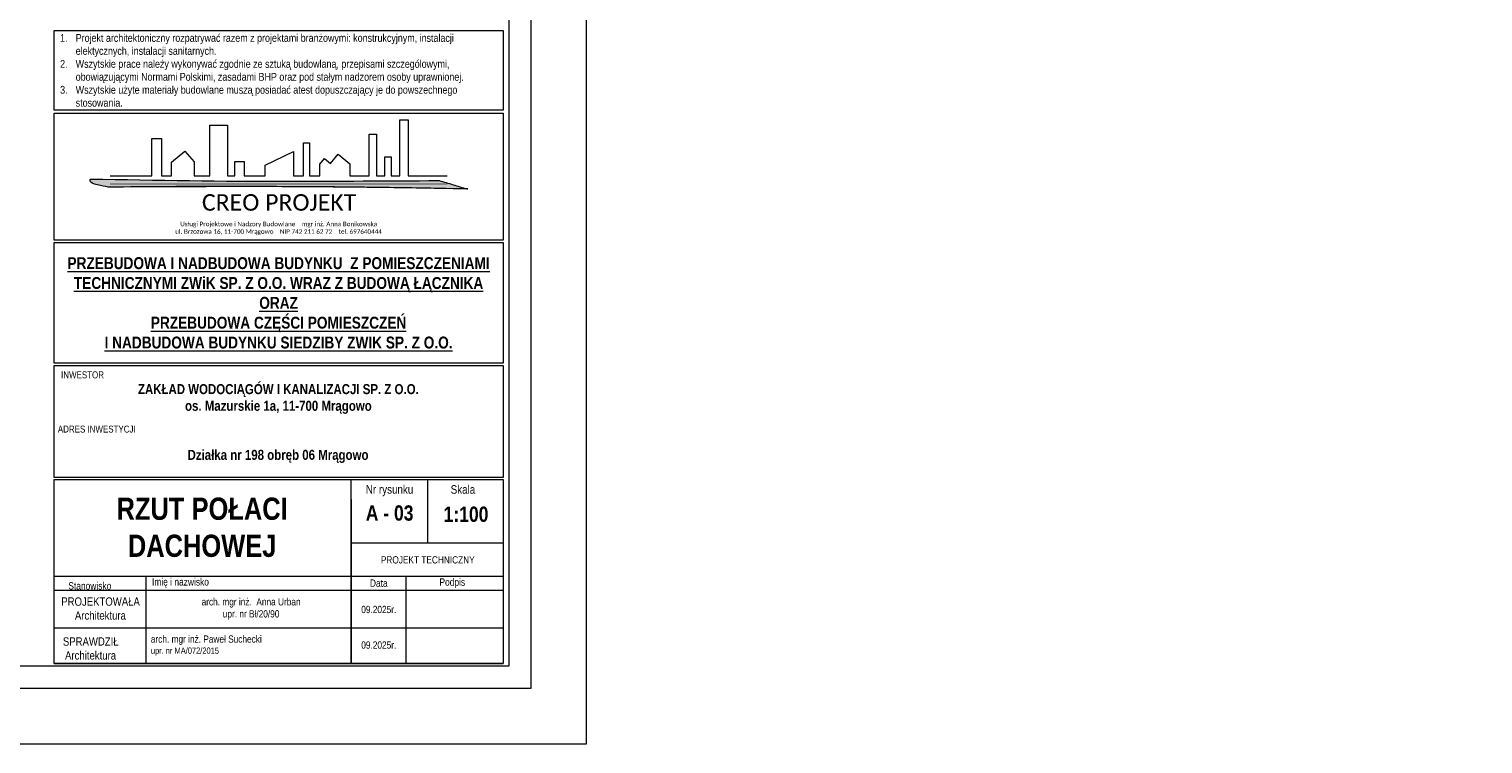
# Model space of a CAD drawing. Header units: millimetres. Extents: x 31175 to 52214, y -18116 to -5516.
# Tile 6 of 155: x 36113 to 38727, y -18116 to -16829. Entities that reach past the tile are written whole.
import ezdxf

# ---------------------------------------------------------------- set-up
doc = ezdxf.new("R2010")
doc.units = ezdxf.units.MM
doc.layers.add('elewacja C', color=253, linetype='Continuous', lineweight=0)
doc.layers.add('r-ramka', color=7, linetype='Continuous', lineweight=0, true_color=0x727169)
doc.styles.get("Standard").update_dxf_attribs({"font": 'ARIALN.TTF'})
doc.styles.add('wymiar', font='ARIALN.TTF')
doc.styles.add('wymiary', font='ARIALN.TTF')

# ---------------------------------------------------------------- blocks, each defined once
blk = doc.blocks.new('LOGO')
at = {"layer": 'elewacja C'}
h = blk.add_hatch(color=30, dxfattribs=at)
h.dxf.hatch_style = 1
edge = h.paths.add_edge_path()
edge.add_spline(control_points=[(11534.1, 18108), (11532.4, 18108), (11289.1, 18108), (10726.7, 18100.5), (10166.1, 18110.3), (9846.9, 18115.9)], knot_values=[0, 0, 0, 0, 5.133754, 729.732593, 1687.267838, 1687.267838, 1687.267838, 1687.267838], degree=3, periodic=0)
edge.add_spline(control_points=[(9846.9, 18115.9), (9846.1, 18113.8), (9840.3, 18098.6), (9889.5, 18084.9), (9916.9, 18079.7), (9932.8, 18076.7)], knot_values=[0, 0, 0, 0, 6.318514, 46.500226, 101.574566, 101.574566, 101.574566, 101.574566], degree=3, periodic=0)
edge.add_spline(control_points=[(9932.8, 18076.7), (10322, 18078.7), (10902.2, 18081.7), (11482.3, 18071.2), (11673.1, 18067.7)], knot_values=[0, 0, 0, 0, 1167.750225, 1740.44888, 1740.44888, 1740.44888, 1740.44888], degree=3, periodic=0)
edge.add_spline(control_points=[(11673.1, 18067.7), (11671.6, 18068.1), (11647.3, 18072.9), (11601.8, 18089.6), (11556.8, 18101.9), (11534.1, 18108)], knot_values=[0, 0, 0, 0, 4.823923, 74.316576, 144.781951, 144.781951, 144.781951, 144.781951], degree=3, periodic=0)
at = {"layer": 'elewacja C', "color": 7}
blk.add_lwpolyline([(9941.5, 18131.4), (10143.1, 18131.4), (10143.1, 18312.9), (10190.9, 18312.9), (10190.9, 18131.4), (10239.4, 18131.4), (10239.4, 18198.3), (10302.6, 18251), (10348.8, 18198.8), (10348.8, 18131.4), (10424.9, 18131.4), (10424.9, 18376.1), (10509.3, 18376.1), (10509.3, 18131.4), (10545.8, 18131.4), (10545.8, 18200.4), (10590.6, 18200.4), (10590.6, 18131.4), (10691.4, 18131.4), (10691.4, 18183.5), (10828.6, 18248.8), (10828.6, 18131.4), (10877.8, 18131.4), (10877.8, 18290.5), (10905.9, 18290.5), (10905.9, 18131.4), (10957, 18131.4), (10957, 18188.2), (10978.7, 18215.2), (11007.9, 18191.3), (11045.2, 18236), (11102.5, 18189.8), (11102.5, 18131.4), (11195, 18131.4), (11195, 18333.8), (11231.7, 18333.8), (11231.7, 18131.4), (11270.7, 18131.4), (11270.7, 18222.8), (11301.7, 18222.8), (11301.7, 18131.4), (11344.5, 18131.4), (11344.5, 18403.2), (11383.5, 18403.2), (11383.5, 18131.4), (11573.1, 18131.4)], dxfattribs=at)
at = {"layer": 'elewacja C', "color": 250, "const_width": 4}
blk.add_lwpolyline([(9941.5, 18091.9), (11574.1, 18091.9)], dxfattribs=at)
at = {"layer": 'elewacja C', "color": 30}
blk.add_arc((10503.6, -40448.4), 58527.8, 88.854996, 90.558825, dxfattribs=at)
for points in [[(9932.8, 18076.7), (9878.9, 18088.3), (9845.1, 18109.9), (9846.9, 18115.9)], [(9846.9, 18115.9), (10804.4, 18104.8), (11529, 18108), (11534.1, 18108)], [(11534.1, 18108), (11601.8, 18088.5), (11668.4, 18068.7), (11673.1, 18067.7)], [(11673.1, 18067.7), (11100.5, 18076.7), (9932.8, 18076.7)]]:
    blk.add_spline(points, degree=3, dxfattribs=at)
at = {"layer": 'elewacja C', "color": 7, "insert": (9846.9, 18042.5), "char_height": 20, "attachment_point": 1}
blk.add_mtext_dynamic_manual_height_columns('\\pi539.21;{\\fCalibri|b0|i0|c0|p34;\\H4x;CREO PROJEKT\\H1.25x;\\P\\pi434.09;\\H0.22x;Usługi Projektowe i Nadzory Budowlane    mgr inż. Anna Bonikowska\\P\\pi409.92;ul. Brzozowa 16, 11-700 Mrągowo    NIP 742 211 62 72    tel. 69764044\\fArial|b0|i0|c238|p34;4}', width=1826.244, gutter_width=12.5, heights=[0], dxfattribs=at)

msp = doc.modelspace()

# ---------------------------------------------------------------- linework, layer by layer
at = {"layer": 'r-ramka'}
for p, q in [((36692.1, -17970.7), (36692.1, -17640)), ((36692.1, -17970.7), (36692.1, -17640)), ((36829.6, -17753.5), (36829.6, -17640)), ((36692.1, -17675.8), (36692.1, -17970.7)), ((36692.1, -17753.5), (36965.1, -17753.5)), ((36157.6, -17814), (36965.1, -17814)), ((36323.3, -17970.7), (36323.3, -17814)), ((36323.3, -17970.7), (36323.3, -17814)), ((36692.1, -17814), (36692.1, -17970.7)), ((36790.9, -17970.7), (36790.9, -17814)), ((36790.9, -17970.7), (36790.9, -17814)), ((36157.6, -17838.7), (36965.1, -17838.7)), ((36157.6, -17838.7), (36965.1, -17838.7)), ((36157.6, -17838.7), (36965.1, -17838.7)), ((36157.6, -17906.7), (36965.1, -17906.7)), ((36157.6, -17906.7), (36965.1, -17906.7)), ((36157.6, -17906.7), (36965.1, -17906.7)), ((36157.6, -17906.7), (36965.1, -17906.7)), ((36157.6, -17970.7), (36965.1, -17970.7)), ((36157.6, -17970.7), (36965.1, -17970.7)), ((36157.6, -17970.7), (36965.1, -17970.7)), ((36157.6, -17970.7), (36965.1, -17970.7))]:
    msp.add_line(p, q, dxfattribs=at)
msp.add_lwpolyline([(37115.1, -13915.7), (31175.1, -13915.7), (31175.1, -18115.7), (37115.1, -18115.7), (37115.1, -13915.7)], dxfattribs=at)
for points in [[(37015.1, -14015.7), (37015.1, -18015.7), (31413.9, -18015.7), (31413.9, -14015.7)], [(36975.1, -14055.7), (36975.1, -17975.7), (31453.9, -17975.7), (31453.9, -14055.7)], [(36157.6, -16831.6), (36965.1, -16831.6), (36965.1, -16975.2), (36157.6, -16975.2)], [(36157.6, -16980.2), (36965.1, -16980.2), (36965.1, -17209.3), (36157.6, -17209.3)], [(36157.6, -17213.3), (36965.1, -17213.3), (36965.1, -17430.7), (36157.6, -17430.7)], [(36157.6, -17434.7), (36965.1, -17434.7), (36965.1, -17636), (36157.6, -17636)], [(36157.6, -17640), (36965.1, -17640), (36965.1, -17970.7), (36157.6, -17970.7)]]:
    msp.add_lwpolyline(points, close=True, dxfattribs=at)

# ---------------------------------------------------------------- block references
at = {"layer": 'r-ramka', "color": 30, "xscale": 0.3716075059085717, "yscale": 0.3716075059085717, "zscale": 0.3716075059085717}
msp.add_blockref('LOGO', (32563.9, -23831), dxfattribs=at)

# ---------------------------------------------------------------- texts
at = {"layer": 'r-ramka'}
for s, insert, char_height, width, attachment_point, style in [('{\\fArial Narrow|b1|i0|c238|p34;\\H0.8x;\\LUWAGI\\P\\pi-50,l50,t50;\\fArial Narrow|b0|i0|c238|p34;\\l1.^IPokrycie dachu dachówka płyta warstwowa dachowa \\P\\pi0,l0;^Ikolor: ciemno szary }\\P\\pi-50,l50;{\\H0.8x;2.^IWykończenie attyki -blacha stalowa grubości 55, łączona na rąbek, malowana w kolorze ciemno szarym \\fArial Narrow|b0|i1|c238|p34;\\P\\fArial Narrow|b0|i0|c238|p34;3.^IKąt nachylenia połaci dachowej 10°/3 °\\P4.^IRynny Ø150 i Ø120 z blachy stalowej powlekanej w kolorze pokrycia  dachowego \\P5.^IRury spustowe Ø120 i Ø100 z blachy stalowej powlekanej w kolorze ciemno szarym, mocowane do ściany co 100cm\\P6.^IStyki dachu z kominem, ścianką attyki, , ścianą sąsiedniego budynku uszczelnione  fartuchem z blachy stalowej powlekanej w kolorze pokrycia dachowego, wykonać zgodnie z rozwiązaniami systemowymi producenta pokrycia dachowego.\\P7.^IPrzejścia przewodów instalacyjnych, kominków wentylacyjnych, wywiewek pionów kanalizacyjnych wykonać zgodnie z z rozwiązaniami systemowymi producenta pokrycia dachowego.}', (36181.1, -15482.7), 25, 784.063, 1, 'wymiary'), ('  arch. mgr inż.  Anna Urban\\P  upr. nr Bł/20/90', (36507.7, -17872.7), 13, 368.804, 5, 'wymiar'), ('  arch. mgr inż. Paweł Suchecki\\P\\pt182;  {\\H0.86667x;upr. nr MA/072/2015}', (36323.3, -17938.7), 13, 368.804, 4, 'wymiar')]:
    msp.add_mtext(s, dxfattribs=dict(at, insert=insert, char_height=char_height, width=width, attachment_point=attachment_point, style=style))
for s, width, gutter_width, heights, insert, char_height, attachment_point in [('\\pi-28,l28,t28,42;1.^IProjekt architektoniczny rozpatrywać razem z projektami branżowymi: konstrukcyjnym, instalacji \\P\\pi0,t42;elektycznych, instalacji sanitarnych.\\P\\pi-28,t28,42;2.^IWszytskie prace należy wykonywać zgodnie ze sztuką budowlaną, przepisami szczególowymi, \\P\\pi0,t42;obowiązującymi Normami Polskimi, zasadami BHP oraz pod stałym nadzorem osoby uprawnionej.\\P\\pi-28,t28,42;3.^IWszytskie użyte materiały budowlane muszą posiadać atest dopuszczający je do powszechnego \\P\\pi0,t42;stosowania.', 796.702, 12.5, [0], (36168.4, -16838.1), 14, 1), ('{\\fArial Narrow|b1|i0|c238|p34;\\H1.4286x;\\LPRZEBUDOWA I NADBUDOWA BUDYNKU  Z POMIESZCZENIAMI TECHNICZNYMI ZWiK SP. Z O.O. WRAZ Z BUDOWĄ ŁĄCZNIKA\\PORAZ\\PPRZEBUDOWA CZĘŚCI POMIESZCZEŃ\\PI NADBUDOWA BUDYNKU SIEDZIBY ZWIK SP. Z O.O.}', 808.87, 1145, [688], (36561.3, -17322), 15, 5), ('INWESTOR', 203.028, 12.5, [0], (36170.1, -17445.2), 12.5, 1), ('ADRES INWESTYCJI', 203.028, 12.5, [0], (36164.3, -17542.8), 12.5, 1)]:
    msp.add_mtext_dynamic_manual_height_columns(s, width=width, gutter_width=gutter_width, heights=heights, dxfattribs=dict(at, insert=insert, char_height=char_height, attachment_point=attachment_point))
for s, insert, char_height, width, attachment_point in [('\\pt133.95;{\\fArial Narrow|b1|i0|c238|p34;ZAKŁAD WODOCIĄGÓW I KANALIZACJI SP. Z O.O.\\Pos. Mazurskie 1a, 11-700 Mrągowo}', (36560.9, -17494.9), 18, 811.434, 5), ('{\\fArial Narrow|b1|i0|c238|p34;Działka nr 198 obręb 06 Mrągowo}', (36560.3, -17598.2), 18, 811.434, 5), ('Nr rysunku', (36760.9, -17659.9), 15.4, 137.5, 5), ('Skala', (36870.8, -17650), 15.4, 66.565, 1), ('{\\fArial Narrow|b1|i0|c238|p34;\\H1.3333x;RZUT POŁACI DACHOWEJ}', (36423.8, -17726), 30, 536.569, 5), ('{\\fArial Narrow|b1|i0|c238|p34;A - 03}', (36761, -17700.3), 27.5, 137.755, 5), ('{\\fArial Narrow|b1|i0|c238|p34;1:100}', (36898.4, -17702.5), 27.5, 137.5, 5), ('PROJEKT TECHNICZNY', (36829.6, -17784.5), 13, 274.999, 5), ('Stanowisko', (36221.8, -17831.3), 13.2, 167.765, 5), ('{\\fArial|b0|i0|c238|p34;  }Imię i nazwisko', (36323.3, -17826), 13.2, 161.994, 4), ('Data', (36741.5, -17826.4), 13.2, 98.775, 5), ('Podpis', (36873.7, -17826.4), 13.2, 186.844, 5), ('\\pi12.866;PROJEKTOWAŁA\\P\\pi37.417;Architektura', (36157.6, -17872.1), 15, 165.765, 4), ('09.2025r.', (36741.5, -17873.8), 13, 98.775, 5), ('\\pi33.473;SPRAWDZIŁ\\P\\pi37.417;Architektura', (36139.9, -17944), 15, 165.765, 4), ('09.2025r.', (36741.5, -17937.8), 13, 98.775, 5)]:
    msp.add_mtext(s, dxfattribs=dict(at, insert=insert, char_height=char_height, width=width, attachment_point=attachment_point))

doc.saveas('drawing.dxf')
